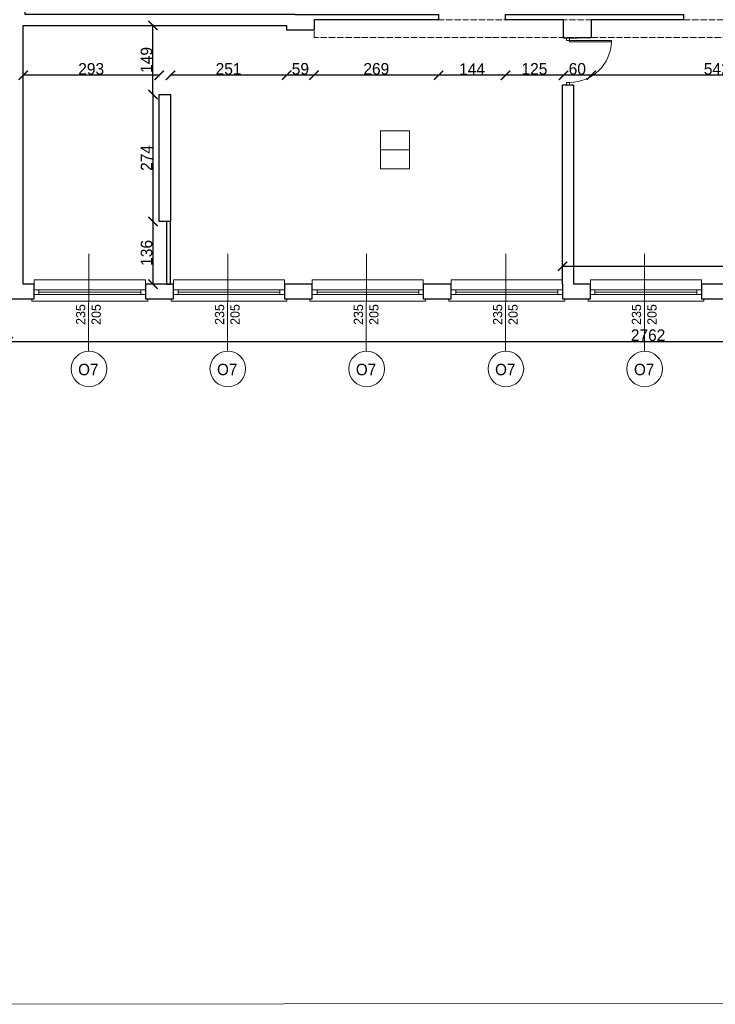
# Model space of a CAD drawing. Header units: centimetres. Extents: x -17621 to 77377, y -18613 to 66.
# Tile 136 of 173: x 43630 to 45132, y -18480 to -16355. Entities that reach past the tile are written whole.
import ezdxf

# ---------------------------------------------------------------- set-up
doc = ezdxf.new("R2010")
doc.units = ezdxf.units.CM
doc.linetypes.add('ACAD_ISO03W100', pattern=[30, 12, -18])
doc.layers.add('0-wymiarowanie rys.CAD', color=5, linetype='Continuous', lineweight=0, true_color=0x0000ff)
for name, color, linetype, lineweight in [('a_drzwi i okna', 2, 'Continuous', 0), ('a_inwentaryzacja', 141, 'Continuous', 0), ('a_podciągi', 2, 'ACAD_ISO03W100', 13), ('a_wymiarowanie', 211, 'Continuous', 0), ('drzwi', 2, 'Continuous', 0), ('pomieszczenia', 191, 'Continuous', 5)]:
    doc.layers.add(name, color=color, linetype=linetype, lineweight=lineweight)
doc.layers.add('PDF3_WIDOKOWA', color=7, linetype='Continuous')
doc.layers.add('PDF4_A310 STOLARKA ZEWNĘTRZNA', color=7, linetype='Continuous')
doc.styles.add('PDF Century Gothic', font='GOTHIC.TTF')
doc.dimstyles.new('ISO-25', dxfattribs={"dimtxt": 25, "dimasz": 20, "dimexe": 0.6, "dimexo": 0.375, "dimtad": 1, "dimdec": 0, "dimtxsty": 'PDF Century Gothic', "dimblk": 'ARCHTICK', "dimcen": 2.5, "dimadec": 1, "dimazin": 0, "dimtfac": 1, "dimtdec": 0, "dimtmove": 0, "dimatfit": 3, "dimldrblk": 'ARCHTICK', "dimfxl": 2, "dimfxlon": 1, "dimarcsym": 0})

# ---------------------------------------------------------------- blocks, each defined once
blk = doc.blocks.new('_ArchTick')
at = {"color": 0, "linetype": 'ByBlock', "const_width": 0.15}
blk.add_lwpolyline([(-0.5, -0.5), (0.5, 0.5)], dxfattribs=at)
blk = doc.blocks.new('*D729')
at = {"layer": 'a_wymiarowanie', "color": 0, "lineweight": -2, "transparency": 16777216}
for p, q in [((44802, -16889), (44802, -16886.4)), ((44802, -16887), (45707.9, -16887)), ((45707.9, -16885), (45707.9, -16887.6))]:
    blk.add_line(p, q, dxfattribs=at)
at = {"layer": 'Defpoints', "color": 0, "transparency": 16777216}
for p in [(45707.9, -16367.2), (45707.9, -16887), (44802, -16925.9)]:
    blk.add_point(p, dxfattribs=at)
at = {"layer": 'a_wymiarowanie', "color": 0, "lineweight": -2, "transparency": 16777216, "xscale": 20, "yscale": 20, "zscale": 20, "rotation": 180}
blk.add_blockref('_ArchTick', (44802, -16887), dxfattribs=at)
at = {"layer": 'a_wymiarowanie', "color": 0, "lineweight": -2, "transparency": 16777216, "xscale": 20, "yscale": 20, "zscale": 20}
blk.add_blockref('_ArchTick', (45707.9, -16887), dxfattribs=at)
at = {"layer": 'a_wymiarowanie', "color": 0, "lineweight": 0, "transparency": 16777216, "insert": (45255, -16873.2), "char_height": 25, "attachment_point": 5, "style": 'PDF Century Gothic'}
blk.add_mtext('906', dxfattribs=at)
blk = doc.blocks.new('*D730')
at = {"layer": 'a_wymiarowanie', "color": 0, "lineweight": -2, "transparency": 16777216}
for p, q in [((43919.9, -16516.2), (43917.3, -16516.2)), ((43917.9, -16516.2), (43917.9, -16790.3)), ((43919.9, -16790.3), (43917.3, -16790.3))]:
    blk.add_line(p, q, dxfattribs=at)
at = {"layer": 'Defpoints', "color": 0, "transparency": 16777216}
for p in [(43931.1, -16516.2), (43917.9, -16790.3), (43931.1, -16790.3)]:
    blk.add_point(p, dxfattribs=at)
at = {"layer": 'a_wymiarowanie', "color": 0, "lineweight": -2, "transparency": 16777216, "xscale": 20, "yscale": 20, "zscale": 20}
for p, rotation in [((43917.9, -16516.2), 90), ((43917.9, -16790.3), 270)]:
    blk.add_blockref('_ArchTick', p, dxfattribs=dict(at, rotation=rotation))
at = {"layer": 'a_wymiarowanie', "color": 0, "lineweight": 0, "transparency": 16777216, "insert": (43904.1, -16653.3), "char_height": 25, "attachment_point": 5, "rotation": 90, "style": 'PDF Century Gothic'}
blk.add_mtext('274', dxfattribs=at)
blk = doc.blocks.new('*D731')
at = {"layer": 'a_wymiarowanie', "color": 0, "lineweight": -2, "transparency": 16777216}
for p, q in [((43919.8, -16367.2), (43917.2, -16367.2)), ((43917.8, -16516.2), (43917.8, -16367.2)), ((43919.8, -16516.2), (43917.2, -16516.2))]:
    blk.add_line(p, q, dxfattribs=at)
at = {"layer": 'Defpoints', "color": 0, "transparency": 16777216}
for p in [(43917.8, -16367.2), (43931.1, -16367.2), (43931.1, -16516.2)]:
    blk.add_point(p, dxfattribs=at)
at = {"layer": 'a_wymiarowanie', "color": 0, "lineweight": -2, "transparency": 16777216, "xscale": 20, "yscale": 20, "zscale": 20}
for p, rotation in [((43917.8, -16367.2), 90), ((43917.8, -16516.2), 270)]:
    blk.add_blockref('_ArchTick', p, dxfattribs=dict(at, rotation=rotation))
at = {"layer": 'a_wymiarowanie', "color": 0, "lineweight": 0, "transparency": 16777216, "insert": (43904, -16441.7), "char_height": 25, "attachment_point": 5, "rotation": 90, "style": 'PDF Century Gothic'}
blk.add_mtext('149', dxfattribs=at)
blk = doc.blocks.new('*D734')
at = {"layer": 'a_wymiarowanie', "color": 0, "lineweight": -2, "transparency": 16777216}
for p, q in [((44863.9, -16472.8), (44863.9, -16475.4)), ((45405.9, -16474.8), (44863.9, -16474.8)), ((45405.9, -16472.8), (45405.9, -16475.4))]:
    blk.add_line(p, q, dxfattribs=at)
at = {"layer": 'Defpoints', "color": 0, "transparency": 16777216}
for p in [(44863.9, -16394.3), (45405.9, -16394.3), (44863.9, -16474.8)]:
    blk.add_point(p, dxfattribs=at)
at = {"layer": 'a_wymiarowanie', "color": 0, "lineweight": -2, "transparency": 16777216, "xscale": 20, "yscale": 20, "zscale": 20, "rotation": 180}
blk.add_blockref('_ArchTick', (44863.9, -16474.8), dxfattribs=at)
at = {"layer": 'a_wymiarowanie', "color": 0, "lineweight": -2, "transparency": 16777216, "xscale": 20, "yscale": 20, "zscale": 20}
blk.add_blockref('_ArchTick', (45405.9, -16474.8), dxfattribs=at)
at = {"layer": 'a_wymiarowanie', "color": 0, "lineweight": 0, "transparency": 16777216, "insert": (45134.9, -16461.1), "char_height": 25, "attachment_point": 5, "style": 'PDF Century Gothic'}
blk.add_mtext('542', dxfattribs=at)
blk = doc.blocks.new('*D735')
at = {"layer": 'a_wymiarowanie', "color": 0, "lineweight": -2, "transparency": 16777216}
for p, q in [((44803.9, -16472.8), (44803.9, -16475.4)), ((44863.9, -16474.8), (44803.9, -16474.8)), ((44863.9, -16472.8), (44863.9, -16475.4))]:
    blk.add_line(p, q, dxfattribs=at)
at = {"layer": 'Defpoints', "color": 0, "transparency": 16777216}
for p in [(44803.9, -16394.4), (44863.9, -16394.3), (44803.9, -16474.8)]:
    blk.add_point(p, dxfattribs=at)
at = {"layer": 'a_wymiarowanie', "color": 0, "lineweight": -2, "transparency": 16777216, "xscale": 20, "yscale": 20, "zscale": 20, "rotation": 180}
blk.add_blockref('_ArchTick', (44803.9, -16474.8), dxfattribs=at)
at = {"layer": 'a_wymiarowanie', "color": 0, "lineweight": -2, "transparency": 16777216, "xscale": 20, "yscale": 20, "zscale": 20}
blk.add_blockref('_ArchTick', (44863.9, -16474.8), dxfattribs=at)
at = {"layer": 'a_wymiarowanie', "color": 0, "lineweight": 0, "transparency": 16777216, "insert": (44833.9, -16461.1), "char_height": 25, "attachment_point": 5, "style": 'PDF Century Gothic'}
blk.add_mtext('60', dxfattribs=at)
blk = doc.blocks.new('*D736')
at = {"layer": 'a_wymiarowanie', "color": 0, "lineweight": -2, "transparency": 16777216}
for p, q in [((44678.9, -16472.8), (44678.9, -16475.4)), ((44803.9, -16474.8), (44678.9, -16474.8)), ((44803.9, -16472.8), (44803.9, -16475.4))]:
    blk.add_line(p, q, dxfattribs=at)
at = {"layer": 'Defpoints', "color": 0, "transparency": 16777216}
for p in [(44678.9, -16355.3), (44803.9, -16394.4), (44678.9, -16474.8)]:
    blk.add_point(p, dxfattribs=at)
at = {"layer": 'a_wymiarowanie', "color": 0, "lineweight": -2, "transparency": 16777216, "xscale": 20, "yscale": 20, "zscale": 20, "rotation": 180}
blk.add_blockref('_ArchTick', (44678.9, -16474.8), dxfattribs=at)
at = {"layer": 'a_wymiarowanie', "color": 0, "lineweight": -2, "transparency": 16777216, "xscale": 20, "yscale": 20, "zscale": 20}
blk.add_blockref('_ArchTick', (44803.9, -16474.8), dxfattribs=at)
at = {"layer": 'a_wymiarowanie', "color": 0, "lineweight": 0, "transparency": 16777216, "insert": (44741.4, -16461.1), "char_height": 25, "attachment_point": 5, "style": 'PDF Century Gothic'}
blk.add_mtext('125', dxfattribs=at)
blk = doc.blocks.new('*D737')
at = {"layer": 'a_wymiarowanie', "color": 0, "lineweight": -2, "transparency": 16777216}
for p, q in [((44534.5, -16472.8), (44534.5, -16475.4)), ((44678.9, -16474.8), (44534.5, -16474.8)), ((44678.9, -16472.8), (44678.9, -16475.4))]:
    blk.add_line(p, q, dxfattribs=at)
at = {"layer": 'Defpoints', "color": 0, "transparency": 16777216}
for p in [(44534.5, -16355.3), (44678.9, -16355.3), (44534.5, -16474.8)]:
    blk.add_point(p, dxfattribs=at)
at = {"layer": 'a_wymiarowanie', "color": 0, "lineweight": -2, "transparency": 16777216, "xscale": 20, "yscale": 20, "zscale": 20, "rotation": 180}
blk.add_blockref('_ArchTick', (44534.5, -16474.8), dxfattribs=at)
at = {"layer": 'a_wymiarowanie', "color": 0, "lineweight": -2, "transparency": 16777216, "xscale": 20, "yscale": 20, "zscale": 20}
blk.add_blockref('_ArchTick', (44678.9, -16474.8), dxfattribs=at)
at = {"layer": 'a_wymiarowanie', "color": 0, "lineweight": 0, "transparency": 16777216, "insert": (44606.7, -16461.4), "char_height": 25, "attachment_point": 5, "style": 'PDF Century Gothic'}
blk.add_mtext('144', dxfattribs=at)
blk = doc.blocks.new('*D738')
at = {"layer": 'a_wymiarowanie', "color": 0, "lineweight": -2, "transparency": 16777216}
for p, q in [((44265.6, -16472.8), (44265.6, -16475.4)), ((44534.5, -16474.8), (44265.6, -16474.8)), ((44534.5, -16472.8), (44534.5, -16475.4))]:
    blk.add_line(p, q, dxfattribs=at)
at = {"layer": 'Defpoints', "color": 0, "transparency": 16777216}
for p in [(44265.6, -16355.3), (44534.5, -16355.3), (44265.6, -16474.8)]:
    blk.add_point(p, dxfattribs=at)
at = {"layer": 'a_wymiarowanie', "color": 0, "lineweight": -2, "transparency": 16777216, "xscale": 20, "yscale": 20, "zscale": 20, "rotation": 180}
blk.add_blockref('_ArchTick', (44265.6, -16474.8), dxfattribs=at)
at = {"layer": 'a_wymiarowanie', "color": 0, "lineweight": -2, "transparency": 16777216, "xscale": 20, "yscale": 20, "zscale": 20}
blk.add_blockref('_ArchTick', (44534.5, -16474.8), dxfattribs=at)
at = {"layer": 'a_wymiarowanie', "color": 0, "lineweight": 0, "transparency": 16777216, "insert": (44400, -16461.1), "char_height": 25, "attachment_point": 5, "style": 'PDF Century Gothic'}
blk.add_mtext('269', dxfattribs=at)
blk = doc.blocks.new('*D739')
at = {"layer": 'a_wymiarowanie', "color": 0, "lineweight": -2, "transparency": 16777216}
for p, q in [((44206.6, -16472.8), (44206.6, -16475.4)), ((44265.6, -16474.8), (44206.6, -16474.8)), ((44265.6, -16472.8), (44265.6, -16475.4))]:
    blk.add_line(p, q, dxfattribs=at)
at = {"layer": 'Defpoints', "color": 0, "transparency": 16777216}
for p in [(44265.6, -16355.3), (44206.6, -16377.3), (44206.6, -16474.8)]:
    blk.add_point(p, dxfattribs=at)
at = {"layer": 'a_wymiarowanie', "color": 0, "lineweight": -2, "transparency": 16777216, "xscale": 20, "yscale": 20, "zscale": 20, "rotation": 180}
blk.add_blockref('_ArchTick', (44206.6, -16474.8), dxfattribs=at)
at = {"layer": 'a_wymiarowanie', "color": 0, "lineweight": -2, "transparency": 16777216, "xscale": 20, "yscale": 20, "zscale": 20}
blk.add_blockref('_ArchTick', (44265.6, -16474.8), dxfattribs=at)
at = {"layer": 'a_wymiarowanie', "color": 0, "lineweight": 0, "transparency": 16777216, "insert": (44236.1, -16461.1), "char_height": 25, "attachment_point": 5, "style": 'PDF Century Gothic'}
blk.add_mtext('59', dxfattribs=at)
blk = doc.blocks.new('*D740')
at = {"layer": 'a_wymiarowanie', "color": 0, "lineweight": -2, "transparency": 16777216}
for p, q in [((43955.6, -16476.8), (43955.6, -16474.2)), ((44206.6, -16474.8), (43955.6, -16474.8)), ((44206.6, -16472.8), (44206.6, -16475.4))]:
    blk.add_line(p, q, dxfattribs=at)
at = {"layer": 'Defpoints', "color": 0, "transparency": 16777216}
for p in [(44206.6, -16377.3), (43955.6, -16474.8), (43955.6, -16516.2)]:
    blk.add_point(p, dxfattribs=at)
at = {"layer": 'a_wymiarowanie', "color": 0, "lineweight": -2, "transparency": 16777216, "xscale": 20, "yscale": 20, "zscale": 20, "rotation": 180}
blk.add_blockref('_ArchTick', (43955.6, -16474.8), dxfattribs=at)
at = {"layer": 'a_wymiarowanie', "color": 0, "lineweight": -2, "transparency": 16777216, "xscale": 20, "yscale": 20, "zscale": 20}
blk.add_blockref('_ArchTick', (44206.6, -16474.8), dxfattribs=at)
at = {"layer": 'a_wymiarowanie', "color": 0, "lineweight": 0, "transparency": 16777216, "insert": (44081.1, -16461.1), "char_height": 25, "attachment_point": 5, "style": 'PDF Century Gothic'}
blk.add_mtext('251', dxfattribs=at)
blk = doc.blocks.new('*D794')
at = {"layer": 'a_wymiarowanie', "color": 0, "lineweight": -2, "transparency": 16777216}
for p, q in [((43637.8, -16474.8), (43637.8, -16474.2)), ((43931.1, -16474.8), (43637.8, -16474.8)), ((43931.1, -16476.8), (43931.1, -16474.2))]:
    blk.add_line(p, q, dxfattribs=at)
at = {"layer": 'Defpoints', "color": 0, "transparency": 16777216}
for p in [(43637.8, -16474.8), (43637.8, -16474.8), (43931.1, -16516.2)]:
    blk.add_point(p, dxfattribs=at)
at = {"layer": 'a_wymiarowanie', "color": 0, "lineweight": -2, "transparency": 16777216, "xscale": 20, "yscale": 20, "zscale": 20, "rotation": 180}
blk.add_blockref('_ArchTick', (43637.8, -16474.8), dxfattribs=at)
at = {"layer": 'a_wymiarowanie', "color": 0, "lineweight": -2, "transparency": 16777216, "xscale": 20, "yscale": 20, "zscale": 20}
blk.add_blockref('_ArchTick', (43931.1, -16474.8), dxfattribs=at)
at = {"layer": 'a_wymiarowanie', "color": 0, "lineweight": 0, "transparency": 16777216, "insert": (43784.5, -16461.1), "char_height": 25, "attachment_point": 5, "style": 'PDF Century Gothic'}
blk.add_mtext('293', dxfattribs=at)
blk = doc.blocks.new('*D795')
at = {"layer": 'a_wymiarowanie', "color": 0, "lineweight": -2, "transparency": 16777216}
for p, q in [((43919.9, -16790.3), (43917.3, -16790.3)), ((43917.9, -16790.3), (43917.9, -16925.9)), ((43918.7, -16925.9), (43917.3, -16925.9))]:
    blk.add_line(p, q, dxfattribs=at)
at = {"layer": 'Defpoints', "color": 0, "transparency": 16777216}
for p in [(43931.1, -16790.3), (43917.9, -16925.9), (43919.1, -16925.9)]:
    blk.add_point(p, dxfattribs=at)
at = {"layer": 'a_wymiarowanie', "color": 0, "lineweight": -2, "transparency": 16777216, "xscale": 20, "yscale": 20, "zscale": 20}
for p, rotation in [((43917.9, -16790.3), 90), ((43917.9, -16925.9), 270)]:
    blk.add_blockref('_ArchTick', p, dxfattribs=dict(at, rotation=rotation))
at = {"layer": 'a_wymiarowanie', "color": 0, "lineweight": 0, "transparency": 16777216, "insert": (43904.1, -16858.1), "char_height": 25, "attachment_point": 5, "rotation": 90, "style": 'PDF Century Gothic'}
blk.add_mtext('136', dxfattribs=at)
blk = doc.blocks.new('*D1106')
at = {"layer": '0-wymiarowanie rys.CAD', "color": 0, "linetype": 'Continuous', "lineweight": -2, "transparency": 16777216}
for p, q in [((43605.7, -17047.7), (43605.7, -17050.3)), ((43605.7, -17049.7), (46367.5, -17049.7)), ((46367.5, -17047.7), (46367.5, -17050.3))]:
    blk.add_line(p, q, dxfattribs=at)
at = {"layer": 'Defpoints', "color": 0, "linetype": 'Continuous', "transparency": 16777216}
for p in [(43605.7, -16957.3), (46367.5, -16957.3), (46367.5, -17049.7)]:
    blk.add_point(p, dxfattribs=at)
at = {"layer": '0-wymiarowanie rys.CAD', "color": 0, "linetype": 'Continuous', "lineweight": -2, "transparency": 16777216, "xscale": 20, "yscale": 20, "zscale": 20, "rotation": 180}
blk.add_blockref('_ArchTick', (43605.7, -17049.7), dxfattribs=at)
at = {"layer": '0-wymiarowanie rys.CAD', "color": 0, "linetype": 'Continuous', "lineweight": -2, "transparency": 16777216, "xscale": 20, "yscale": 20, "zscale": 20}
blk.add_blockref('_ArchTick', (46367.5, -17049.7), dxfattribs=at)
at = {"layer": '0-wymiarowanie rys.CAD', "color": 0, "linetype": 'Continuous', "transparency": 16777216, "insert": (44986.6, -17036), "char_height": 25, "attachment_point": 5, "style": 'PDF Century Gothic'}
blk.add_mtext('2762', dxfattribs=at)

msp = doc.modelspace()

# ---------------------------------------------------------------- linework, layer by layer
at = {"layer": 'a_drzwi i okna'}
for p, q in [((43779.5, -16860), (43779, -17070.2)), ((44079.2, -16860), (44078.7, -17070.2)), ((44378.9, -16860), (44378.4, -17070.2)), ((44679.5, -16860), (44679, -17070.2)), ((44979.2, -16860), (44978.7, -17070.2))]:
    msp.add_line(p, q, dxfattribs=at)
for centre in [(43779.7, -17108.6), (44079.4, -17108.6), (44379.2, -17108.6), (44679.7, -17108.6), (44979.4, -17108.6)]:
    msp.add_circle(centre, 38.4, dxfattribs=at)
at = {"layer": 'a_inwentaryzacja', "lineweight": 25}
for points in [[(44224.6, -16343.4), (43642.1, -16343.4), (43642.1, -16335), (43642.1, -16332.4), (43642.1, -16331.6), (43605.7, -16331.6), (43605.7, -16957.3), (43661.6, -16957.3), (43661.6, -16925.9), (43637.8, -16925.9), (43637.8, -16367.2), (44206.6, -16367.2)], [(44265.6, -16355.3), (44265.6, -16377.3), (44206.6, -16377.3), (44206.6, -16367.2)], [(44224.6, -16343.4), (44534.5, -16343.4), (44534.5, -16355.3), (44265.6, -16355.3)], [(44833.9, -16394.3), (44833.9, -16394.4), (44803.9, -16394.4), (44803.9, -16355.3), (44678.9, -16355.3), (44678.9, -16343.4), (45062.8, -16343.4), (45062.8, -16355.3), (44863.9, -16355.3)], [(44863.9, -16355.3), (44863.9, -16394.3), (44833.9, -16394.3)], [(44802, -16925.9), (44802, -16495.3), (44825.7, -16495.3), (44825.7, -16925.9)], [(44802, -16925.9), (44802, -16957.3), (44862.1, -16957.3), (44862.1, -16925.9), (44825.7, -16925.9)]]:
    msp.add_lwpolyline(points, dxfattribs=at)
for points in [[(43931.1, -16516.2), (43955.6, -16516.2), (43955.6, -16790.3), (43931.1, -16790.3)], [(43955.6, -16790.3), (43947.2, -16790.3), (43947.2, -16925.9), (43955.6, -16925.9)], [(43902, -16925.9), (43902, -16957.3), (43962.1, -16957.3), (43962.1, -16925.9)], [(44201.7, -16925.9), (44201.7, -16957.3), (44261.8, -16957.3), (44261.8, -16925.9)], [(44501.4, -16925.9), (44501.4, -16957.3), (44561.6, -16957.3), (44561.6, -16925.9)], [(45101.7, -16925.9), (45101.7, -16957.3), (45161.8, -16957.3), (45161.8, -16925.9)]]:
    msp.add_lwpolyline(points, close=True, dxfattribs=at)
at = {"layer": 'a_podciągi', "ltscale": 0.05}
msp.add_lwpolyline([(44265.6, -16355.2), (45707.9, -16355.3), (45707.9, -16393.6), (44265.6, -16393.5)], close=True, dxfattribs=at)
at = {"layer": 'drzwi'}
msp.add_lwpolyline([(44817.1, -16399.4), (44817.1, -16394.4), (44810.7, -16394.4), (44810.7, -16399.4), (44817.1, -16399.4), (44817.1, -16402.4), (44907.7, -16402.4), (44907.8, -16399.4), (44817.1, -16399.4)], dxfattribs=at)
msp.add_lwpolyline([(44817.1, -16490.2), (44817.1, -16495.2), (44810.7, -16495.2), (44810.7, -16490.2)], close=True, dxfattribs=at)
msp.add_arc((44817.2, -16399.5), 90.6, 269.8945, 358.1637, dxfattribs=at)
at = {"layer": 'PDF3_WIDOKOWA', "color": 7, "lineweight": 5, "true_color": 0xffffff}
msp.add_lwpolyline([(41959.3, -18480), (41959.3, -5555.6), (57648.1, -5550.6), (57648.1, -18475)], close=True, dxfattribs=at)
at = {"layer": 'PDF4_A310 STOLARKA ZEWNĘTRZNA', "lineweight": 5}
for points in [[(43661.6, -16916.6), (43661.6, -16957.3), (43656.5, -16957.3), (43656.5, -16962.4), (43902, -16962.4), (43907.1, -16962.4), (43907.1, -16957.3), (43902, -16957.3), (43902, -16916.6)], [(43962.1, -16916.6), (43962.1, -16957.3), (43957, -16957.3), (43957, -16962.4), (44201.7, -16962.4), (44206.8, -16962.4), (44206.8, -16957.3), (44201.7, -16957.3), (44201.7, -16916.6)], [(44261.8, -16916.6), (44261.8, -16957.3), (44256.8, -16957.3), (44256.8, -16962.4), (44501.4, -16962.4), (44506.5, -16962.4), (44506.5, -16957.3), (44501.4, -16957.3), (44501.4, -16916.6)], [(44561.6, -16916.6), (44561.6, -16957.3), (44556.5, -16957.3), (44556.5, -16962.4), (44802, -16962.4), (44807.1, -16962.4), (44807.1, -16957.3), (44802, -16957.3), (44802, -16916.6)], [(44862.1, -16916.6), (44862.1, -16957.3), (44857, -16957.3), (44857, -16962.4), (45101.7, -16962.4), (45106.8, -16962.4), (45106.8, -16957.3), (45101.7, -16957.3), (45101.7, -16916.6)], [(43661.6, -16937.8), (43671.7, -16937.8), (43891.8, -16937.8), (43902, -16937.8), (43902, -16948), (43891.8, -16948), (43671.7, -16948), (43661.6, -16948)], [(43962.1, -16937.8), (43972.3, -16937.8), (44191.6, -16937.8), (44201.7, -16937.8), (44201.7, -16948), (44191.6, -16948), (43972.3, -16948), (43962.1, -16948)], [(44261.8, -16937.8), (44272, -16937.8), (44492.1, -16937.8), (44501.4, -16937.8), (44501.4, -16948), (44492.1, -16948), (44272, -16948), (44261.8, -16948)], [(44561.6, -16937.8), (44571.7, -16937.8), (44791.8, -16937.8), (44802, -16937.8), (44802, -16948), (44791.8, -16948), (44571.7, -16948), (44561.6, -16948)], [(44862.1, -16937.8), (44871.4, -16937.8), (45091.6, -16937.8), (45101.7, -16937.8), (45101.7, -16948), (45091.6, -16948), (44871.4, -16948), (44862.1, -16948)]]:
    msp.add_lwpolyline(points, close=True, dxfattribs=at)
for points in [[(43671.7, -16948), (43671.7, -16937.8)], [(43671.7, -16942.9), (43891.8, -16942.9)], [(43891.8, -16948), (43891.8, -16937.8)], [(43972.3, -16948), (43972.3, -16937.8)], [(43972.3, -16942.9), (44191.6, -16942.9)], [(44191.6, -16948), (44191.6, -16937.8)], [(44272, -16948), (44272, -16937.8)], [(44272, -16942.9), (44492.1, -16942.9)], [(44492.1, -16948), (44492.1, -16937.8)], [(44571.7, -16948), (44571.7, -16937.8)], [(44571.7, -16942.9), (44791.8, -16942.9)], [(44791.8, -16948), (44791.8, -16937.8)], [(44871.4, -16948), (44871.4, -16937.8)], [(44871.4, -16942.9), (45091.6, -16942.9)], [(45091.6, -16948), (45091.6, -16937.8)]]:
    msp.add_lwpolyline(points, dxfattribs=at)
at = {"layer": 'pomieszczenia'}
msp.add_line((44408.8, -16635.5), (44471.9, -16635.5), dxfattribs=at)
msp.add_lwpolyline([(44408.8, -16594.4), (44471.9, -16594.4), (44471.9, -16676.7), (44408.8, -16676.7)], close=True, dxfattribs=at)

# ---------------------------------------------------------------- texts
at = {"layer": 'a_drzwi i okna', "char_height": 20, "attachment_point": 1, "rotation": 90, "style": 'PDF Century Gothic'}
for insert in [(43751.9, -17013.5), (44051.6, -17013.5), (44351.3, -17013.5), (44651.9, -17013.5), (44951.6, -17013.5)]:
    msp.add_mtext_dynamic_manual_height_columns('235\\P205', width=179.816, gutter_width=12.5, heights=[162.8], dxfattribs=dict(at, insert=insert))
at = {"layer": 'a_drzwi i okna', "char_height": 24.55, "attachment_point": 7, "style": 'PDF Century Gothic'}
for insert in [(43756.4, -17122.5), (44056.2, -17122.5), (44355.9, -17122.5), (44656.4, -17122.5), (44956.2, -17122.5)]:
    msp.add_mtext_dynamic_manual_height_columns('O7', width=220.698, gutter_width=15.3, heights=[199.8], dxfattribs=dict(at, insert=insert))

# ---------------------------------------------------------------- dimensions: what is measured, and where the dimension line sits
at = {"layer": '0-wymiarowanie rys.CAD', "linetype": 'Continuous'}
dim = msp.add_linear_dim(base=(46367.5, -17049.7), p1=(43605.7, -16957.3), p2=(46367.5, -16957.3), dimstyle='ISO-25', dxfattribs=at)
dim.commit()
dim.dimension.update_dxf_attribs({"geometry": '*D1106', "text_midpoint": (44986.6, -17036)})
at = {"layer": 'a_wymiarowanie', "lineweight": 0}
for base, p2, picture, middle in [((43917.8, -16367.2), (43931.1, -16367.2), '*D731', (43904, -16441.7)), ((43917.9, -16790.3), (43931.1, -16790.3), '*D730', (43904.1, -16653.3))]:
    dim = msp.add_linear_dim(base=base, p1=(43931.1, -16516.2), p2=p2, angle=90, dimstyle='ISO-25', dxfattribs=at)
    dim.commit()
    dim.dimension.update_dxf_attribs({"geometry": picture, "text_midpoint": middle})
for base, p1, p2, picture, middle in [((44206.6, -16474.8), (44265.6, -16355.3), (44206.6, -16377.3), '*D739', (44236.1, -16461.1)), ((44265.6, -16474.8), (44534.5, -16355.3), (44265.6, -16355.3), '*D738', (44400, -16461.1)), ((44534.5, -16474.8), (44678.9, -16355.3), (44534.5, -16355.3), '*D737', (44606.7, -16461.4)), ((44678.9, -16474.8), (44803.9, -16394.4), (44678.9, -16355.3), '*D736', (44741.4, -16461.1)), ((43955.6, -16474.8), (44206.6, -16377.3), (43955.6, -16516.2), '*D740', (44081.1, -16461.1)), ((44803.9, -16474.8), (44863.9, -16394.3), (44803.9, -16394.4), '*D735', (44833.9, -16461.1)), ((44863.9, -16474.8), (45405.9, -16394.3), (44863.9, -16394.3), '*D734', (45134.9, -16461.1)), ((43637.8, -16474.8), (43931.1, -16516.2), (43637.8, -16474.8), '*D794', (43784.5, -16461.1))]:
    dim = msp.add_linear_dim(base=base, p1=p1, p2=p2, dimstyle='ISO-25', override={"dimtmove": 1}, dxfattribs=at)
    dim.commit()
    dim.dimension.update_dxf_attribs({"geometry": picture, "text_midpoint": middle})
dim = msp.add_linear_dim(base=(45707.9, -16887), p1=(44802, -16925.9), p2=(45707.9, -16367.2), dimstyle='ISO-25', dxfattribs=at)
dim.commit()
dim.dimension.update_dxf_attribs({"geometry": '*D729', "text_midpoint": (45255, -16873.2)})
dim = msp.add_linear_dim(base=(43917.9, -16925.9), p1=(43931.1, -16790.3), p2=(43919.1, -16925.9), angle=90, dimstyle='ISO-25', override={"dimtmove": 1}, dxfattribs=at)
dim.commit()
dim.dimension.update_dxf_attribs({"geometry": '*D795', "text_midpoint": (43904.1, -16858.1)})

doc.saveas('drawing.dxf')
